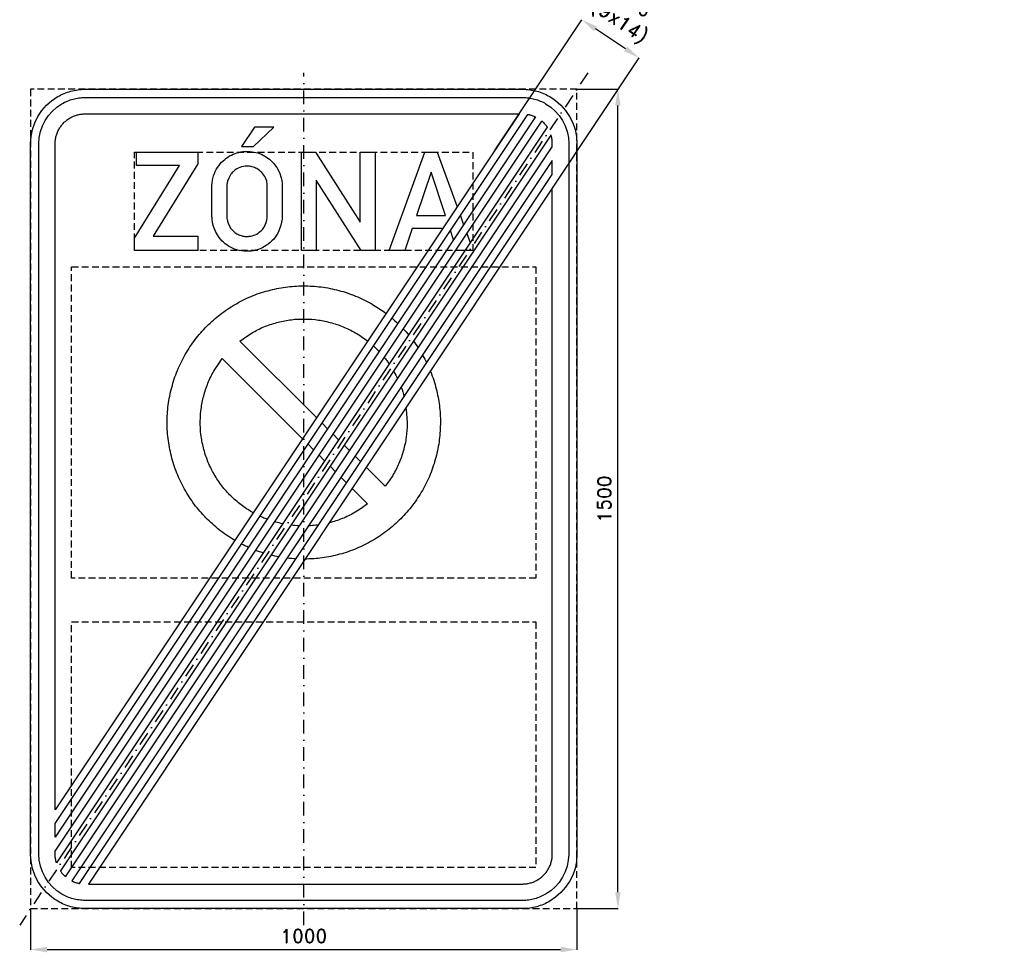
# Model space of a CAD drawing. Header units: millimetres. Extents: x -520 to 1282, y -830 to 877.
import ezdxf

# ---------------------------------------------------------------- set-up
doc = ezdxf.new("R2010")
doc.units = ezdxf.units.MM
doc.header["$LTSCALE"] = 5
doc.linetypes.add('ČERCHOVANÁX2', pattern=[2, 1, -0.5, 0, -0.5])
doc.linetypes.add('ČÁRKOVANÁX2', pattern=[1.5, 1, -0.5])
doc.layers.add('Kóty', color=2, linetype='Continuous')
doc.layers.add('Značka', color=7, linetype='Continuous')
doc.styles.get("Standard").update_dxf_attribs({"font": 'romand.shx', "height": 25})
doc.dimstyles.get("Standard").update_dxf_attribs({"dimtxt": 25, "dimasz": 30, "dimexe": 0.18, "dimexo": 0.0625, "dimgap": 12.5, "dimtad": 1, "dimdec": 0, "dimzin": 0, "dimdsep": 46, "dimtxsty": 'Standard', "dimcen": 0.09, "dimadec": 0, "dimazin": 0, "dimtfac": 1, "dimtdec": 0, "dimtofl": 0, "dimtmove": 0, "dimatfit": 3, "dimfxl": 1, "dimtolj": 1, "dimtzin": 0, "dimarcsym": 0})

# ---------------------------------------------------------------- blocks, each defined once
blk = doc.blocks.new('*D0')
at = {"layer": 'Defpoints', "color": 0, "transparency": 16777216}
for p in [(-500, -750), (500, -750), (500, -825)]:
    blk.add_point(p, dxfattribs=at)
at = {"layer": 'Kóty', "color": 0, "lineweight": -2, "transparency": 16777216}
for p, q in [((-500, -750.0625), (-500, -825.18)), ((500, -750.0625), (500, -825.18)), ((-470, -825), (470, -825))]:
    blk.add_line(p, q, dxfattribs=at)
at = {"layer": 'Kóty', "color": 0, "transparency": 16777216}
for points in [[(-470, -820), (-470, -830), (-500, -825)], [(470, -820), (470, -830), (500, -825)]]:
    blk.add_solid(points, dxfattribs=at)
at = {"layer": 'Kóty', "color": 0, "transparency": 16777216, "insert": (0, -800), "char_height": 25, "attachment_point": 5}
blk.add_mtext('\\A1;1000', dxfattribs=at)
blk = doc.blocks.new('*D1')
at = {"layer": 'Defpoints', "color": 0, "transparency": 16777216}
for p in [(500, 750), (575, 750), (500, -750)]:
    blk.add_point(p, dxfattribs=at)
at = {"layer": 'Kóty', "color": 0, "lineweight": -2, "transparency": 16777216}
for p, q in [((500.0625, 750), (575.18, 750)), ((575, -720), (575, 720)), ((500.0625, -750), (575.18, -750))]:
    blk.add_line(p, q, dxfattribs=at)
at = {"layer": 'Kóty', "color": 0, "transparency": 16777216}
for points in [[(570, 720), (580, 720), (575, 750)], [(570, -720), (580, -720), (575, -750)]]:
    blk.add_solid(points, dxfattribs=at)
at = {"layer": 'Kóty', "color": 0, "transparency": 16777216, "insert": (550, 0), "char_height": 25, "attachment_point": 5, "rotation": 90}
blk.add_mtext('\\A1;1500', dxfattribs=at)

msp = doc.modelspace()

# ---------------------------------------------------------------- linework, layer by layer
at = {"color": 3}
for points in [[(394.2, 705), (-455.1, -568.9), (-455.1, 650), (-455.1, 650.2), (-455.1, 650.4), (-455.1, 650.8), (-455.1, 651.1), (-455, 652.6), (-454.9, 654), (-454.8, 655.8), (-454.6, 657.5), (-454.3, 659.3), (-454, 661), (-453.6, 662.8), (-453.1, 664.5), (-452.6, 666.2), (-452.1, 667.9), (-451.5, 669.6), (-450.8, 671.3), (-450.1, 672.9), (-449.3, 674.5), (-448.5, 676.1), (-447.6, 677.6), (-446.7, 679.1), (-445.7, 680.6), (-444.7, 682.1), (-443.7, 683.5), (-442.6, 685), (-441.4, 686.3), (-440.2, 687.6), (-438.9, 688.9), (-437.7, 690.1), (-436.4, 691.3), (-435, 692.5), (-433.6, 693.6), (-432.2, 694.7), (-430.7, 695.7), (-429.2, 696.6), (-427.7, 697.6), (-426.1, 698.4), (-424.6, 699.3), (-423, 700), (-421.3, 700.8), (-419.7, 701.4), (-418, 702), (-416.3, 702.6), (-414.6, 703), (-412.8, 703.5), (-411.1, 703.9), (-409.4, 704.2), (-407.6, 704.5), (-405.8, 704.7), (-404, 704.9), (-402.6, 705), (-401.2, 705), (-400.8, 705), (-400.5, 705), (-400.3, 705), (-400.1, 705), (394.2, 705)], [(424.1, 699.4), (-455.1, -619.4), (-455.1, -594.2), (410.4, 704), (410.6, 704), (410.8, 703.9), (411.6, 703.8), (412.4, 703.6), (413.4, 703.3), (414.5, 703), (416.2, 702.6), (417.9, 702), (419.5, 701.4), (421.2, 700.8), (421.9, 700.4), (422.7, 700.1), (423.3, 699.8), (423.9, 699.5), (424, 699.5), (424.1, 699.4)], [(445.5, 680.9), (-452.6, -666.2), (-452.7, -666.2), (-452.7, -666.1), (-452.8, -665.7), (-452.9, -665.4), (-453, -664.9), (-453.1, -664.5), (-453.6, -662.8), (-454, -661), (-454.3, -659.3), (-454.6, -657.5), (-454.8, -655.8), (-454.9, -654), (-455, -652.6), (-455, -651.1), (-455.1, -650.8), (-455.1, -650.4), (-455.1, -650.2), (-455.1, -650), (-455.1, -644.6), (435.8, 691.7), (436, 691.6), (436.1, 691.4), (436.8, 690.9), (437.4, 690.3), (438.1, 689.6), (438.8, 688.9), (440.1, 687.6), (441.3, 686.3), (442.4, 685), (443.5, 683.5), (444, 682.9), (444.5, 682.2), (444.9, 681.7), (445.3, 681.2), (445.4, 681), (445.5, 680.9)], [(452.5, 666.2), (-445.6, -680.9), (-445.5, -681), (-445.4, -681.2), (-445, -681.7), (-444.6, -682.2), (-444.2, -682.9), (-443.7, -683.6), (-442.6, -684.9), (-441.4, -686.3), (-440.2, -687.6), (-438.9, -688.9), (-438.2, -689.6), (-437.5, -690.3), (-436.9, -690.9), (-436.3, -691.4), (-436.1, -691.6), (-436, -691.7), (454.9, 644.6), (454.9, 650), (454.9, 650.2), (454.9, 650.4), (454.9, 650.8), (454.9, 651.1), (454.9, 652.6), (454.8, 654), (454.7, 655.8), (454.4, 657.5), (454.2, 659.3), (453.8, 661), (453.4, 662.8), (453, 664.5), (452.9, 664.9), (452.8, 665.4), (452.7, 665.7), (452.6, 666.1), (452.5, 666.1), (452.5, 666.2)], [(454.9, 619.4), (-424.3, -699.4), (-424.1, -699.5), (-424, -699.5), (-423.4, -699.8), (-422.8, -700.1), (-422.1, -700.4), (-421.3, -700.7), (-419.7, -701.4), (-418, -702), (-416.3, -702.6), (-414.6, -703.1), (-413.6, -703.3), (-412.6, -703.6), (-411.7, -703.8), (-410.9, -703.9), (-410.7, -704), (-410.5, -704), (454.9, 594.2), (454.9, 619.4)], [(454.9, 568.9), (-394.3, -705), (399.9, -705), (400.2, -705), (400.4, -705), (400.7, -705), (401.1, -705), (402.5, -704.9), (403.9, -704.9), (405.7, -704.7), (407.5, -704.5), (409.2, -704.2), (411, -703.9), (412.7, -703.5), (414.5, -703.1), (416.2, -702.6), (417.9, -702), (419.6, -701.4), (421.2, -700.8), (422.8, -700.1), (424.4, -699.3), (426, -698.4), (427.6, -697.6), (429.1, -696.6), (430.6, -695.7), (432.1, -694.7), (433.5, -693.6), (434.9, -692.5), (436.2, -691.3), (437.6, -690.1), (438.8, -688.9), (440.1, -687.6), (441.3, -686.3), (442.4, -684.9), (443.6, -683.6), (444.6, -682.1), (445.6, -680.7), (446.6, -679.2), (447.5, -677.6), (448.4, -676.1), (449.2, -674.5), (450, -672.9), (450.7, -671.3), (451.4, -669.6), (452, -667.9), (452.5, -666.2), (453, -664.5), (453.4, -662.8), (453.8, -661), (454.2, -659.3), (454.5, -657.5), (454.7, -655.8), (454.8, -654), (454.9, -652.6), (454.9, -651.1), (454.9, -650.8), (454.9, -650.4), (454.9, -650.2), (454.9, -650), (454.9, 568.9)]]:
    msp.add_lwpolyline(points, dxfattribs=at)
at = {"layer": 'Kóty'}
for p, q in [((350.1, 638.9), (509.1, 877.4)), ((588.9, 824), (534, 860.6)), ((455, 569), (614, 807.5))]:
    msp.add_line(p, q, dxfattribs=at)
for points in [[(536.8, 864.8), (531.2, 856.4), (509, 877.2)], [(591.7, 828.2), (586.1, 819.8), (613.9, 807.4)]]:
    msp.add_solid(points, dxfattribs=at)
at = {"layer": 'Značka', "color": 6, "linetype": 'ČERCHOVANÁX2', "ltscale": 5}
msp.add_line((520, 780), (-520, -780), dxfattribs=at)
msp.add_lwpolyline([(0, -780), (0, 780)], dxfattribs=at)
at = {"layer": 'Značka', "color": 3}
for points in [[(-400, -750), (-400.4, -750), (-400.8, -750, -0.032183), (-413.7, -749.1, -0.035439), (-426.4, -746.5, -0.036257), (-438.7, -742.3, -0.03443), (-450.2, -736.5, -0.033714), (-461, -729.3), (-470.7, -720.7), (-479.3, -711), (-486.5, -700.2), (-492.3, -688.7), (-496.4, -676.4), (-499.1, -663.7), (-500, -650.8), (-500, -650.4), (-500, -650), (-500, 650), (-500, 650.4), (-500, 650.8), (-499.1, 663.7), (-496.4, 676.4), (-492.3, 688.7), (-486.5, 700.2), (-479.3, 711), (-470.7, 720.7), (-461, 729.3, -0.034225), (-450.2, 736.5, -0.034051), (-438.6, 742.3, -0.033415), (-426.4, 746.5, -0.034124), (-413.7, 749.1, -0.036744), (-400.8, 750), (-400.4, 750), (-400, 750), (400, 750), (400.4, 750), (400.8, 750, -0.032178), (413.7, 749.1, -0.035432), (426.4, 746.5, -0.036261), (438.7, 742.3, -0.034399), (450.2, 736.5, -0.033787), (461, 729.3), (470.7, 720.7), (479.3, 711), (486.5, 700.2), (492.3, 688.6), (496.5, 676.4), (499.1, 663.7), (500, 650.8), (500, 650.4), (500, 650), (500, -650), (500, -650.4), (500, -650.8), (499.1, -663.7), (496.5, -676.4), (492.3, -688.7), (486.5, -700.2), (479.3, -711), (470.7, -720.7), (461, -729.3), (450.2, -736.5, -0.034044), (438.7, -742.3, -0.033376), (426.4, -746.5, -0.034135), (413.7, -749.1, -0.036747), (400.8, -750), (400.4, -750), (400, -750), (-400, -750)], [(-400, -735), (-400.3, -735), (-400.7, -735, -0.03218), (-411.6, -734.2, -0.035444), (-422.4, -732, -0.03627), (-432.9, -728.5, -0.034415), (-442.7, -723.5), (-451.8, -717.4), (-460.1, -710.1), (-467.4, -701.9), (-473.5, -692.7), (-478.4, -682.9), (-482, -672.4), (-484.3, -661.6), (-485, -650.7), (-485, -650.3), (-485, -650), (-485, 650), (-485, 650.3), (-485, 650.7), (-484.2, 661.6), (-482, 672.4), (-478.5, 682.9), (-473.5, 692.7), (-467.4, 701.9), (-460.1, 710.1), (-451.8, 717.4), (-442.7, 723.5, -0.034057), (-432.8, 728.4, -0.0334), (-422.4, 732, -0.034125), (-411.6, 734.3, -0.036744), (-400.7, 735), (-400.3, 735), (-400, 735), (400, 735), (400.3, 735), (400.7, 735, -0.032167), (411.7, 734.2, -0.03544), (422.4, 732, -0.036252), (432.9, 728.5, -0.034463), (442.7, 723.5), (451.9, 717.4), (460.1, 710.1), (467.4, 701.9), (473.5, 692.7), (478.4, 682.9), (482, 672.4), (484.3, 661.6), (485, 650.7), (485, 650.3), (485, 650), (485, -650), (485, -650.3), (485, -650.7), (484.2, -661.6), (482, -672.4), (478.5, -682.9), (473.5, -692.7), (467.4, -701.9), (460.1, -710.1), (451.9, -717.4), (442.7, -723.5), (432.9, -728.4, -0.033391), (422.4, -732, -0.034128), (411.6, -734.3, -0.036747), (400.7, -735), (400.3, -735), (400, -735), (-400, -735)], [(-168.1, 573.9), (-168.1, 575.4), (-168, 576.8), (-167, 584.3), (-165, 591.7, -0.066282), (-158.1, 606.6, -0.068462), (-147.5, 619.1, -0.061797), (-135.8, 627.9, -0.059915), (-122.3, 633.5, -0.057332), (-108.5, 636.2, -0.05758), (-94.4, 635.6, -0.056917), (-80.9, 632.2, -0.057485), (-68.5, 625.9, -0.055414), (-58, 617.4, -0.053465), (-49.6, 606.9), (-44.6, 597.8), (-41.4, 588), (-40.4, 582.7), (-39.7, 577.3), (-39.6, 576.4), (-39.5, 575.5), (-39.5, 515.2), (-39.7, 513.8), (-39.8, 512.5), (-41.8, 501.3), (-45.5, 490.6, -0.078776), (-55.1, 475.5, -0.073085), (-68.8, 463.9, -0.060158), (-81.9, 457.3, -0.059857), (-96.1, 453.9, -0.071113), (-113.8, 454, -0.074184), (-130.7, 459.2, -0.066035), (-144, 467.3, -0.061686), (-154.9, 478.5), (-161.2, 488.1), (-165.4, 498.7), (-166.9, 505.7), (-167.8, 512.9), (-168, 514.5), (-168.1, 516.2), (-168.1, 573.9)], [(-140.7, 573.7), (-140.7, 516.2), (-140.6, 515.1), (-140.6, 514), (-139.6, 508.3), (-137.7, 502.9), (-133.5, 495.4), (-127.6, 489.2, 0.059369), (-120.7, 484.5, 0.064319), (-112.9, 481.5, 0.050523), (-106.4, 480.6, 0.044541), (-99.8, 480.9, 0.073908), (-88.8, 483.8, 0.08506), (-79.2, 490, 0.073696), (-72.8, 497.4), (-68.7, 506.2), (-67.4, 510.6), (-66.8, 515.2), (-66.8, 515.8), (-66.8, 516.3), (-66.8, 573.6), (-66.8, 574.6), (-66.8, 575.7), (-67.8, 581.9), (-70.2, 587.9, 0.076869), (-76.9, 597.6, 0.08378), (-86.2, 604.7, 0.069907), (-94.8, 608.1, 0.066653), (-104.1, 609.2, 0.088516), (-116.9, 606.9, 0.098091), (-127.9, 600.3, 0.062903), (-133.4, 594.4), (-137.4, 587.3), (-139.5, 581.6), (-140.6, 575.8), (-140.7, 574.8), (-140.7, 573.7)], [(-126.3, -75.8, -0.00187), (-127.8, -74.9, -0.034405), (-154.9, -56.4, -0.034403), (-179.1, -34.5, -0.034405), (-200.4, -9.7, -0.034415), (-218.1, 17.8, -0.034406), (-232.3, 47.3, -0.034402), (-242.3, 78.5, -0.034402), (-248.4, 110.6, -0.034408), (-250, 143.3, -0.034377), (-247.5, 175.9, -0.034371), (-240.6, 207.9, -0.034393), (-229.8, 238.7, -0.034416), (-214.9, 267.8, -0.03441), (-196.4, 294.9, -0.03443), (-174.5, 319.1, -0.034399), (-149.7, 340.4, -0.034425), (-122.2, 358.1, -0.034411), (-92.7, 372.3, -0.034408), (-61.5, 382.3, -0.034411), (-29.4, 388.4, -0.034416), (3.3, 390, -0.034414), (35.9, 387.5, -0.034417), (67.9, 380.6, -0.034413), (98.7, 369.8, -0.034431), (127.8, 354.9, -0.028862), (150.7, 339.7, -0.028862)], [(23.4, 148.8), (-116.9, 289), (-104.9, 297.4), (-92.6, 305.3, -0.037277), (-70.3, 316.1, -0.034626), (-46.6, 323.6, -0.033873), (-22.3, 328.2, -0.03445), (2.5, 329.4, -0.034555), (27.2, 327.5, -0.034439), (51.4, 322.3, -0.034392), (74.8, 314.1, -0.034349), (96.8, 302.8, -0.033776), (116.9, 289.1, -0.033776)], [(161.6, 330.9, -0.014833), (172.1, 321.4, -0.014833)], [(182.2, 311.3, -0.015278), (191.9, 300.4, -0.015278)], [(201, 288.9, -0.015834), (209.5, 276.6, -0.015834)], [(127.7, 280, -0.01565), (135.7, 272.2, -0.004303), (137.8, 269.9, -0.004303)], [(-92.6, -25.3, -0.006804), (-96.9, -22.8, -0.034439), (-117.3, -8.8, -0.034434), (-135.7, 7.8, -0.034444), (-151.8, 26.6, -0.03445), (-165.3, 47.5, -0.034417), (-176, 69.8, -0.034338), (-183.6, 93.4, -0.034413), (-188.2, 117.7, -0.034682), (-189.4, 142.5, -0.034419), (-187.5, 167.2, -0.033169), (-182.3, 191.4, -0.034564), (-174.2, 214.9, -0.039229), (-162.8, 236.8), (-156.2, 247), (-149.1, 257), (-2.3, 110.2)], [(147.4, 259, -0.009947), (151.8, 253.4, -0.010253), (156.3, 247, -0.010253)], [(217.5, 263.3, -0.001343), (218.1, 262.2, -0.015417), (225, 249.2, -0.015417)], [(164.4, 234.1, -0.002272), (165.2, 232.5, -0.019666), (171.8, 220, -0.019666)], [(231.7, 234.1, -0.001606), (232.3, 232.7, -0.034093), (242.3, 201.5, -0.032809), (248.2, 171, -0.034233), (250, 140)], [(178.3, 204.5, -0.030269), (183.5, 187, -0.030269)], [(186.9, 166.8), (187.5, 163.5), (189.4, 140), (189.4, 138.8), (189.4, 137.5, -0.033038), (187.5, 112.8, -0.034397), (182.3, 88.6, -0.036427), (174.2, 65.1, -0.03958), (162.8, 43.2), (156.1, 33), (149.1, 23.1)], [(250, 140), (250, 138.4), (250, 136.7, -0.032202), (247.5, 104.1, -0.035733), (240.6, 72.1, -0.036669), (229.9, 41.2, -0.034743), (214.9, 12.2, -0.034036), (196.4, -14.9, -0.034477), (174.5, -39.1, -0.034563), (149.7, -60.4, -0.034426), (122.2, -78.1, -0.034396), (92.7, -92.3, -0.034428), (61.5, -102.3, -0.034424), (29.4, -108.4, -0.028526), (2.3, -110, -0.028526)], [(116.9, -9), (104.9, -17.4), (92.5, -25.3, -0.037241), (70.3, -36.1, -0.034599), (46.6, -43.6, -0.034599)], [(-67, -37.3, -0.011706), (-74.8, -34.1, -0.008038), (-80.1, -31.7)], [(-38.7, -45.5, -0.018152), (-51.4, -42.3, -0.002529), (-53.2, -41.8)], [(-7.7, -49.3, -0.022309), (-23.7, -48)], [(27.2, -47.5, -0.006778), (22.2, -48.2, -0.018233), (9.2, -49.2)], [(-101.3, -88.7, -0.014844), (-114, -82.6)], [(-74.3, -98.8, -0.015292), (-88.1, -94.1)], [(-45.5, -106, -0.015774), (-60.1, -102.7)], [(-14.3, -109.7, -0.016815), (-30.2, -108.3)]]:
    msp.add_lwpolyline(points, format="xyb", dxfattribs=at)
at = {"layer": 'Značka', "color": 6, "linetype": 'ČÁRKOVANÁX2', "ltscale": 2.5}
msp.add_lwpolyline([(-500, -750), (500, -750), (500, 750), (-500, 750)], close=True, dxfattribs=at)
at = {"layer": 'Značka', "color": 3}
for points in [[(-113.9, 645.3), (-92.2, 645.3), (-54.6, 680.7), (-90, 680.7), (-113.9, 645.3)], [(-309.6, 455), (-309.6, 477.6), (-227.6, 610.6), (-306.4, 610.6), (-306.4, 635), (-193.7, 635), (-193.7, 613.8), (-275.7, 480.8), (-193.7, 480.8), (-193.7, 455), (-309.6, 455)], [(-4.3, 455), (-4.3, 635), (21.6, 635), (103.3, 506.5), (103.3, 635), (130.9, 635), (130.7, 455), (104.9, 455), (22.9, 583.3), (22.9, 455), (-4.3, 455)], [(156.4, 455), (221.6, 635), (244.4, 635), (280.7, 534.7)], [(259.4, 519.1), (233, 598.2), (206.6, 519.1), (259.4, 519.1)], [(286.7, 518.4), (292.6, 502.1)], [(254.4, 495.2), (198.4, 495.2), (185.2, 455), (156.4, 455)], [(274.2, 474.5), (268.6, 491.3)], [(298.5, 485.7), (304.4, 469.3)], [(294.9, 455), (280.7, 455), (279.8, 457.7)], [(43.6, 128.6), (33.5, 138.7)], [(63.8, 108.3), (53.7, 118.5)], [(7.8, 100.1), (17.8, 90)], [(84, 88.2), (73.9, 98.3)], [(27.9, 79.9), (38.1, 69.8)], [(104.2, 68), (94, 78.1)], [(48.2, 59.7), (58.2, 49.6)], [(149.1, 23.1), (114.3, 57.9)], [(68.3, 39.5), (78.4, 29.4)], [(88.5, 19.3), (116.9, -9)]]:
    msp.add_lwpolyline(points, dxfattribs=at)
at = {"layer": 'Značka', "color": 6, "linetype": 'ČÁRKOVANÁX2', "ltscale": 2.5}
for points in [[(-309.6, 455), (-309.6, 635), (309.6, 635), (309.6, 455), (-309.6, 455)], [(-425, -145), (-425, 425), (425, 425), (425, -145), (-425, -145)], [(-425, -675), (-425, -225), (425, -225), (425, -675), (-425, -675)]]:
    msp.add_lwpolyline(points, dxfattribs=at)

# ---------------------------------------------------------------- texts
at = {"layer": 'Kóty', "insert": (558.8, 954.3), "char_height": 25, "attachment_point": 1, "rotation": 326.3097}
msp.add_mtext_dynamic_manual_height_columns('\\pi32.63892;126\\P\\pi3.47225;(9x14)', width=125.992, gutter_width=125, heights=[0], dxfattribs=at)

# ---------------------------------------------------------------- dimensions: what is measured, and where the dimension line sits
at = {"layer": 'Kóty'}
dim = msp.add_linear_dim(base=(575, 750), p1=(500, -750), p2=(500, 750), angle=90, dimstyle='Standard', dxfattribs=at)
dim.commit()
dim.dimension.update_dxf_attribs({"geometry": '*D1', "text_midpoint": (550, 0)})
dim = msp.add_linear_dim(base=(500, -825), p1=(-500, -750), p2=(500, -750), dimstyle='Standard', dxfattribs=at)
dim.commit()
dim.dimension.update_dxf_attribs({"geometry": '*D0', "text_midpoint": (0, -800)})

doc.saveas('drawing.dxf')
